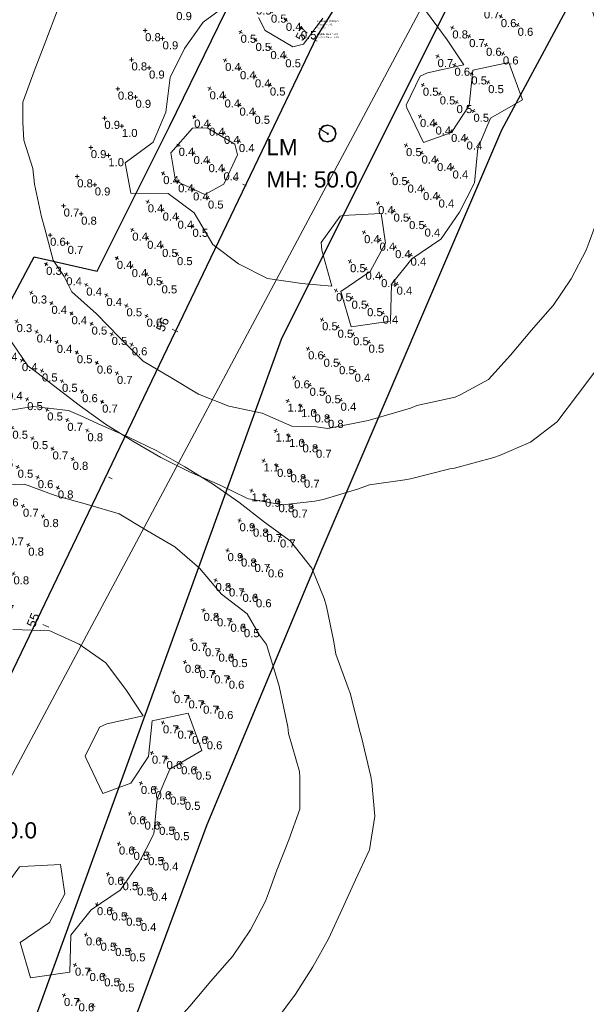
# Model space of a CAD drawing. Extents: x 11759 to 13757, y -2685 to 8839.
# Tile 10 of 55: x 12123 to 12299, y 4918 to 5223. Entities that reach past the tile are written whole.
import ezdxf

# ---------------------------------------------------------------- set-up
doc = ezdxf.new("R2010")
doc.units = 0
doc.header["$MEASUREMENT"] = 0
for name, color, linetype, lineweight in [('AGI32-115446_BK001 - Copy -- 2023-Jan-03 22h-01m-38s-DRAWING', 7, 'Continuous', 0), ('AGI32-Project_1-CALCPTS', 7, 'Continuous', 0), ('AGI32-Project_1-LUMINAIRE', 7, 'Continuous', 0), ('AGI32-Project_1-MARKPOINT', 7, 'Continuous', 0), ('AGI32-Project_1-POLE_PENDANT', 7, 'Continuous', 0), ('AGI32-Project_1-STATISTICAL_AREA', 7, 'Continuous', 0), ('AGI32-Project_1-TEMPLATE', 7, 'Continuous', 0)]:
    doc.layers.add(name, color=color, linetype=linetype, lineweight=lineweight)
doc.styles.add('AGI32-Arial', font='arial.ttf')

# ---------------------------------------------------------------- blocks, each defined once
blk = doc.blocks.new('AGI32-ID1buv4w-Project_1-STATISTICAL_AREA-SR 159 - EB')
at = {"layer": 'AGI32-Project_1-STATISTICAL_AREA', "color": 7, "linetype": 'Continuous', "lineweight": 30}
for p, q in [((102.49, 3345.02), (179.17, 3498.6)), ((217.38, 3496.77), (170.85, 3409.82)), ((170.85, 3409.82), (114.79, 3279.01)), ((-1.79, 3057.32), (102.49, 3345.02)), ((114.79, 3279.01), (79.4, 3194.3)), ((79.4, 3194.3), (-22.39, 2921.24))]:
    blk.add_line(p, q, dxfattribs=at)
blk = doc.blocks.new('AGI32-ID1buv4w-Project_1-STATISTICAL_AREA-SR 159 - WB')
at = {"layer": 'AGI32-Project_1-STATISTICAL_AREA', "color": 7, "linetype": 'Continuous', "lineweight": 30}
for p, q in [((150.72, 3499.11), (113.59, 3439.11)), ((67.74, 3411.01), (87.85, 3452.21)), ((113.59, 3439.11), (-38.7, 3121.74)), ((45.29, 3366.1), (67.74, 3411.01)), ((-22.02, 3280.84), (25.76, 3370.59)), ((25.76, 3370.59), (45.29, 3366.1))]:
    blk.add_line(p, q, dxfattribs=at)
at = {"layer": 'AGI32-Project_1-STATISTICAL_AREA', "color": 7, "linetype": 'Continuous', "lineweight": 0, "char_height": 0.5, "attachment_point": 1, "style": 'AGI32-Arial'}
for s, insert in [('Luminance (Cd/SqM)', (113.59, 3443.94)), ('Luminance (Cd/SqM)', (113.59, 3443.94)), ('Average = 0.61', (113.59, 3442.94)), ('Average = 0.61', (113.59, 3442.94)), ('Maximum = 1.9', (113.59, 3441.94)), ('Maximum = 1.9', (113.59, 3441.94)), ('Minimum = 0.3', (113.59, 3440.94)), ('Minimum = 0.3', (113.59, 3440.94)), ('Avg/Min Ratio = 2.03', (113.59, 3439.94)), ('Avg/Min Ratio = 2.03', (113.59, 3439.94)), ('Max/Min Ratio = 6.33', (113.59, 3438.94)), ('Max/Min Ratio = 6.33', (113.59, 3438.94))]:
    blk.add_mtext(s, dxfattribs=dict(at, insert=insert))
blk = doc.blocks.new('AGI32-ID1buv4w-Project_1-LUMINAIRE-LM_Symbol')
at = {"layer": 'AGI32-Project_1-LUMINAIRE', "color": 7, "linetype": 'ByBlock', "lineweight": 0}
for p, q in [((-0.78, 0.45, 0.3), (-0.9, 0, 0.3)), ((-0.78, 0.45), (-0.9, 0)), ((-0.9, 0, 0.3), (-0.78, 0.45, 0.3)), ((-0.9, 0, 0.3), (-0.78, -0.45, 0.3)), ((-0.9, 0), (-0.9, 0, 0.3)), ((-0.9, 0), (-0.78, -0.45)), ((-0.78, -0.45, 0.3), (-0.9, 0, 0.3)), ((-0.9, 0, 0.3), (-0.9, 0)), ((-0.73, 0.4), (-0.85, 0)), ((-0.85, 0), (-0.73, -0.4)), ((-0.45, 0.78, 0.3), (-0.78, 0.45, 0.3)), ((-0.45, 0.78), (-0.78, 0.45)), ((-0.78, 0.45, 0.3), (-0.45, 0.78, 0.3)), ((-0.78, 0.45), (-0.78, 0.45, 0.3)), ((-0.78, 0.45, 0.3), (-0.78, 0.45)), ((-0.4, 0.73), (-0.73, 0.4)), ((0, 0.9, 0.3), (-0.45, 0.78, 0.3)), ((0, 0.9), (-0.45, 0.78)), ((-0.45, 0.78, 0.3), (0, 0.9, 0.3)), ((-0.45, 0.78), (-0.45, 0.78, 0.3)), ((-0.45, 0.78, 0.3), (-0.45, 0.78)), ((0, 0.85), (-0.4, 0.73)), ((-0.1, 0), (0.1, 0)), ((0.45, 0.78, 0.3), (0, 0.9, 0.3)), ((0.45, 0.78), (0, 0.9)), ((0, 0.9), (0, 0.9, 0.3)), ((0, 0.9, 0.3), (0.45, 0.78, 0.3)), ((0, 0.9, 0.3), (0, 0.9)), ((0.4, 0.73), (0, 0.85)), ((0, -0.1), (0, 0.1)), ((0, 0.1), (0.1, 0)), ((0, -0.1), (0.1, 0)), ((0.73, 0.4), (0.4, 0.73)), ((0.78, 0.45, 0.3), (0.45, 0.78, 0.3)), ((0.78, 0.45), (0.45, 0.78)), ((0.45, 0.78), (0.45, 0.78, 0.3)), ((0.45, 0.78, 0.3), (0.78, 0.45, 0.3)), ((0.45, 0.78, 0.3), (0.45, 0.78)), ((0.85, 0), (0.73, 0.4)), ((0.73, -0.4), (0.85, 0)), ((0.9, 0, 0.3), (0.78, 0.45, 0.3)), ((0.9, 0), (0.78, 0.45)), ((0.78, 0.45), (0.78, 0.45, 0.3)), ((0.78, 0.45, 0.3), (0.9, 0, 0.3)), ((0.78, 0.45, 0.3), (0.78, 0.45)), ((0.78, -0.45, 0.3), (0.9, 0, 0.3)), ((0.78, -0.45), (0.9, 0)), ((0.9, 0, 0.3), (0.78, -0.45, 0.3)), ((0.9, 0, 0.3), (0.9, 0)), ((0.9, 0), (0.9, 0, 0.3)), ((-0.78, -0.45, 0.3), (-0.45, -0.78, 0.3)), ((-0.78, -0.45), (-0.78, -0.45, 0.3)), ((-0.78, -0.45), (-0.45, -0.78)), ((-0.45, -0.78, 0.3), (-0.78, -0.45, 0.3)), ((-0.78, -0.45, 0.3), (-0.78, -0.45)), ((-0.73, -0.4), (-0.4, -0.73)), ((-0.45, -0.78, 0.3), (0, -0.9, 0.3)), ((-0.45, -0.78), (-0.45, -0.78, 0.3)), ((-0.45, -0.78), (0, -0.9)), ((0, -0.9, 0.3), (-0.45, -0.78, 0.3)), ((-0.45, -0.78, 0.3), (-0.45, -0.78)), ((-0.4, -0.73), (0, -0.85)), ((0, -0.85), (0.4, -0.73)), ((0, -0.9, 0.3), (0.45, -0.78, 0.3)), ((0, -0.9), (0.45, -0.78)), ((0.45, -0.78, 0.3), (0, -0.9, 0.3)), ((0, -0.9), (0, -0.9, 0.3)), ((0, -0.9, 0.3), (0, -0.9)), ((0.4, -0.73), (0.73, -0.4)), ((0.45, -0.78, 0.3), (0.78, -0.45, 0.3)), ((0.45, -0.78), (0.78, -0.45)), ((0.78, -0.45, 0.3), (0.45, -0.78, 0.3)), ((0.45, -0.78), (0.45, -0.78, 0.3)), ((0.45, -0.78, 0.3), (0.45, -0.78)), ((0.78, -0.45), (0.78, -0.45, 0.3)), ((0.78, -0.45, 0.3), (0.78, -0.45))]:
    blk.add_line(p, q, dxfattribs=at)
blk = doc.blocks.new('AGI32-ID1buv4w-Project_1-LUMINAIRE-LM_131-1')
at = {"layer": 'AGI32-Project_1-LUMINAIRE', "color": 7, "linetype": 'ByBlock', "lineweight": 0, "xscale": 3, "yscale": 3, "zscale": 3}
blk.add_blockref('AGI32-ID1buv4w-Project_1-LUMINAIRE-LM_Symbol', (0, 0), dxfattribs=at)
blk = doc.blocks.new('AGI32-ID1buv4w-Project_1-LUMINAIRE-LM_131_Labels')
at = {"layer": 'AGI32-Project_1-LUMINAIRE', "color": 7, "linetype": 'ByBlock', "lineweight": 0, "char_height": 5, "attachment_point": 1, "style": 'AGI32-Arial'}
for s, insert in [('LM', (-16.4, -3.27, 50)), ('MH: 50.0', (-16.4, -13.27, 50))]:
    blk.add_mtext(s, dxfattribs=dict(at, insert=insert))
blk = doc.blocks.new('AGI32-ID1buv4w-Project_1-LUMINAIRE-LM_Template1')
at = {"layer": 'AGI32-Project_1-TEMPLATE', "color": 1, "linetype": 'ByBlock', "lineweight": 0}
for p, q in [((-36.02, 109.99, -50), (-30, 110.68, -50)), ((-30, 110.68, -50), (-20, 111.88, -50)), ((-20, 111.88, -50), (-10, 112.73, -50)), ((-10, 112.73, -50), (0, 112.91, -50)), ((0, 112.91, -50), (10, 112.83, -50)), ((10, 112.83, -50), (20, 112.09, -50)), ((20, 112.09, -50), (30, 110.85, -50)), ((30, 110.85, -50), (39.4, 109.99, -50)), ((-50, 104.94, -50), (-40, 109.5, -50)), ((-40, 109.5, -50), (-36.02, 109.99, -50)), ((39.4, 109.99, -50), (40, 109.93, -50)), ((40, 109.93, -50), (49.99, 106.1, -50)), ((-55.96, 99.99, -50), (-50, 104.94, -50)), ((49.99, 106.1, -50), (58.01, 99.99, -50)), ((58.01, 99.99, -50), (59.99, 98.21, -50)), ((59.99, 98.21, -50), (67.49, 89.99, -50)), ((67.49, 89.99, -50), (69.99, 87, -50)), ((69.99, 87, -50), (78.64, 79.99, -50)), ((78.64, 79.99, -50), (79.99, 78.89, -50)), ((79.99, 78.89, -50), (88.87, 69.99, -50)), ((88.87, 69.99, -50), (89.99, 68.99, -50)), ((89.99, 68.99, -50), (98.78, 59.99, -50)), ((98.78, 59.99, -50), (99.99, 58.51, -50)), ((99.99, 58.51, -50), (106.17, 49.99, -50)), ((106.17, 49.99, -50), (109.99, 40.21, -50)), ((109.99, 40.21, -50), (110.07, 40, -50)), ((110.07, 40, -50), (111.13, 30, -50)), ((111.13, 30, -50), (112.21, 20, -50)), ((112.21, 20, -50), (113.29, 10, -50)), ((113.29, 10, -50), (113.56, 0, -50)), ((113.56, 0, -50), (113.29, -10, -50)), ((113.29, -10, -50), (112.21, -20, -50)), ((112.21, -20, -50), (111.13, -30, -50)), ((111.13, -30, -50), (110.07, -40, -50)), ((109.99, -40.21, -50), (106.17, -50, -50)), ((110.07, -40, -50), (109.99, -40.21, -50)), ((106.17, -50, -50), (99.99, -58.51, -50)), ((98.78, -59.99, -50), (89.99, -68.99, -50)), ((99.99, -58.51, -50), (98.78, -59.99, -50)), ((88.87, -69.99, -50), (79.99, -78.89, -50)), ((89.99, -68.99, -50), (88.87, -69.99, -50)), ((79.99, -78.89, -50), (78.64, -79.99, -50)), ((78.64, -79.99, -50), (69.99, -87, -50)), ((69.99, -87, -50), (67.49, -89.99, -50)), ((67.49, -89.99, -50), (59.99, -98.21, -50)), ((58.01, -99.99, -50), (49.99, -106.1, -50)), ((59.99, -98.21, -50), (58.01, -99.99, -50)), ((-40, -109.5, -50), (-50, -104.94, -50)), ((49.99, -106.1, -50), (40, -109.93, -50)), ((-36.02, -109.99, -50), (-40, -109.5, -50)), ((-30, -110.68, -50), (-36.02, -109.99, -50)), ((39.4, -109.99, -50), (30, -110.85, -50)), ((40, -109.93, -50), (39.4, -109.99, -50)), ((-20, -111.88, -50), (-30, -110.68, -50)), ((-10, -112.73, -50), (-20, -111.88, -50)), ((0, -112.91, -50), (-10, -112.73, -50)), ((10, -112.83, -50), (0, -112.91, -50)), ((20, -112.09, -50), (10, -112.83, -50)), ((30, -110.85, -50), (20, -112.09, -50))]:
    blk.add_line(p, q, dxfattribs=at)
at = {"layer": 'AGI32-Project_1-TEMPLATE', "color": 5, "linetype": 'ByBlock', "lineweight": 0}
for p, q in [((-20, 87.43, -50), (-10, 89.98, -50)), ((-10, 89.98, -50), (0, 89.96, -50)), ((0, 89.96, -50), (10, 89.99, -50)), ((10, 89.99, -50), (20, 88.29, -50)), ((-30, 84.75, -50), (-20, 87.43, -50)), ((20, 88.29, -50), (30, 84.86, -50)), ((-44.52, 79.99, -50), (-40, 82.85, -50)), ((-40, 82.85, -50), (-30, 84.75, -50)), ((30, 84.86, -50), (40, 83.65, -50)), ((40, 83.65, -50), (46.61, 79.99, -50)), ((46.61, 79.99, -50), (49.99, 78.56, -50)), ((49.99, 78.56, -50), (59.42, 69.99, -50)), ((59.42, 69.99, -50), (59.99, 69.5, -50)), ((59.99, 69.5, -50), (68.77, 59.99, -50)), ((68.77, 59.99, -50), (69.99, 58.35, -50)), ((69.99, 58.35, -50), (78.97, 49.99, -50)), ((78.97, 49.99, -50), (79.99, 48.41, -50)), ((79.99, 48.41, -50), (85.03, 40, -50)), ((85.03, 40, -50), (86.99, 30, -50)), ((86.99, 30, -50), (88.58, 20, -50)), ((88.58, 20, -50), (89.99, 12.61, -50)), ((89.99, 12.61, -50), (90.52, 10, -50)), ((90.52, 10, -50), (91.07, 0, -50)), ((91.07, 0, -50), (90.52, -10, -50)), ((-86.82, -20, -50), (-88.57, -10, -50)), ((90.52, -10, -50), (89.99, -12.61, -50)), ((89.99, -12.61, -50), (88.58, -20, -50)), ((-85.15, -30, -50), (-86.82, -20, -50)), ((88.58, -20, -50), (86.99, -30, -50)), ((-83.19, -40, -50), (-85.15, -30, -50)), ((86.99, -30, -50), (85.03, -40, -50)), ((-79.99, -45.51, -50), (-83.19, -40, -50)), ((85.03, -40, -50), (79.99, -48.41, -50)), ((-76.9, -50, -50), (-79.99, -45.51, -50)), ((79.99, -48.41, -50), (78.97, -50, -50)), ((-69.99, -56.1, -50), (-76.9, -50, -50)), ((78.97, -50, -50), (69.99, -58.35, -50)), ((-67.06, -59.99, -50), (-69.99, -56.1, -50)), ((-59.99, -67.64, -50), (-67.06, -59.99, -50)), ((68.77, -59.99, -50), (59.99, -69.5, -50)), ((69.99, -58.35, -50), (68.77, -59.99, -50)), ((-57.49, -69.99, -50), (-59.99, -67.64, -50)), ((-50, -77.33, -50), (-57.49, -69.99, -50)), ((59.42, -69.99, -50), (49.99, -78.56, -50)), ((59.99, -69.5, -50), (59.42, -69.99, -50)), ((-44.52, -79.99, -50), (-50, -77.33, -50)), ((49.99, -78.56, -50), (46.61, -79.99, -50)), ((-40, -82.85, -50), (-44.52, -79.99, -50)), ((46.61, -79.99, -50), (40, -83.65, -50)), ((-30, -84.75, -50), (-40, -82.85, -50)), ((-20, -87.43, -50), (-30, -84.75, -50)), ((30, -84.86, -50), (20, -88.29, -50)), ((40, -83.65, -50), (30, -84.86, -50)), ((-10, -89.98, -50), (-20, -87.43, -50)), ((20, -88.29, -50), (10, -89.99, -50)), ((0, -89.96, -50), (-10, -89.98, -50)), ((10, -89.99, -50), (0, -89.96, -50))]:
    blk.add_line(p, q, dxfattribs=at)
at = {"layer": 'AGI32-Project_1-TEMPLATE', "color": 3, "linetype": 'ByBlock', "lineweight": 0}
for p, q in [((-20, 42.3, -50), (-10, 47.77, -50)), ((-10, 47.77, -50), (0, 48.88, -50)), ((0, 48.88, -50), (10, 48.16, -50)), ((10, 48.16, -50), (20, 44.03, -50)), ((31.6, 40, -50), (40, 47.79, -50)), ((40, 47.79, -50), (49.57, 40, -50)), ((20, 44.03, -50), (28.43, 40, -50)), ((28.43, 40, -50), (20, 32.04, -50)), ((36.32, 30, -50), (31.6, 40, -50)), ((49.57, 40, -50), (43.99, 30, -50)), ((20, 32.04, -50), (18.63, 30, -50)), ((-17.63, 20, -50), (-16.6, 30, -50)), ((18.63, 30, -50), (19.43, 20, -50)), ((35.83, 20, -50), (36.32, 30, -50)), ((43.99, 30, -50), (45.35, 20, -50)), ((-47.85, 10, -50), (-43.55, 20, -50)), ((-33.8, 20, -50), (-30, 17.54, -50)), ((-20, 17.59, -50), (-17.63, 20, -50)), ((19.43, 20, -50), (20, 19.48, -50)), ((20, 19.48, -50), (30, 12.84, -50)), ((30, 12.84, -50), (35.83, 20, -50)), ((45.35, 20, -50), (49.99, 10.16, -50)), ((-30, 17.54, -50), (-20, 17.59, -50)), ((-48.64, 0, -50), (-47.85, 10, -50)), ((49.99, 10.16, -50), (50.05, 10, -50)), ((50.05, 10, -50), (50.72, 0, -50)), ((-47.85, -10, -50), (-48.64, 0, -50)), ((50.72, 0, -50), (50.05, -10, -50)), ((-43.55, -20, -50), (-47.85, -10, -50)), ((49.99, -10.16, -50), (45.35, -20, -50)), ((50.05, -10, -50), (49.99, -10.16, -50)), ((30, -12.84, -50), (20, -19.48, -50)), ((35.83, -20, -50), (30, -12.84, -50)), ((-30, -17.54, -50), (-33.8, -20, -50)), ((-20, -17.59, -50), (-30, -17.54, -50)), ((-17.63, -20, -50), (-20, -17.59, -50)), ((-42.07, -30, -50), (-43.55, -20, -50)), ((-33.8, -20, -50), (-35.74, -30, -50)), ((-16.6, -30, -50), (-17.63, -20, -50)), ((19.43, -20, -50), (18.63, -30, -50)), ((20, -19.48, -50), (19.43, -20, -50)), ((36.32, -30, -50), (35.83, -20, -50)), ((45.35, -20, -50), (43.99, -30, -50)), ((-46.32, -40, -50), (-42.07, -30, -50)), ((-35.74, -30, -50), (-30, -36.78, -50)), ((-20, -35.69, -50), (-16.6, -30, -50)), ((18.63, -30, -50), (20, -32.04, -50)), ((31.6, -40, -50), (36.32, -30, -50)), ((43.99, -30, -50), (49.57, -40, -50)), ((20, -32.04, -50), (28.43, -40, -50)), ((-30, -36.78, -50), (-20, -35.69, -50)), ((-40, -47.15, -50), (-46.32, -40, -50)), ((-30, -41.31, -50), (-40, -47.15, -50)), ((-20, -42.3, -50), (-30, -41.31, -50)), ((-10, -47.77, -50), (-20, -42.3, -50)), ((28.43, -40, -50), (20, -44.03, -50)), ((40, -47.79, -50), (31.6, -40, -50)), ((49.57, -40, -50), (40, -47.79, -50)), ((20, -44.03, -50), (10, -48.16, -50)), ((0, -48.88, -50), (-10, -47.77, -50)), ((10, -48.16, -50), (0, -48.88, -50))]:
    blk.add_line(p, q, dxfattribs=at)
blk = doc.blocks.new('AGI32-ID1buv4w-Project_1-LUMINAIRE-LM_131')
at = {"layer": 'AGI32-Project_1-POLE_PENDANT', "color": 7, "linetype": 'ByBlock', "lineweight": 0}
for q in [(3, 0), (0, 0, -50)]:
    blk.add_line((0, 0), q, dxfattribs=at)
at = {"layer": 'AGI32-Project_1-LUMINAIRE', "color": 7, "linetype": 'ByBlock', "lineweight": 0, "rotation": 30.79570649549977}
blk.add_blockref('AGI32-ID1buv4w-Project_1-LUMINAIRE-LM_131_Labels', (0, 0, -50), dxfattribs=at)
at = {"layer": 'AGI32-Project_1-LUMINAIRE', "color": 7, "linetype": 'ByBlock', "lineweight": 0}
blk.add_blockref('AGI32-ID1buv4w-Project_1-LUMINAIRE-LM_131-1', (3, 0), dxfattribs=at)
at = {"layer": 'AGI32-Project_1-TEMPLATE', "color": 7, "linetype": 'ByBlock', "lineweight": 0}
blk.add_blockref('AGI32-ID1buv4w-Project_1-LUMINAIRE-LM_Template1', (0, 0), dxfattribs=at)
blk = doc.blocks.new('AGI32-ID1buv4w-Project_1-LUMINAIRE-LM_141_Labels')
at = {"layer": 'AGI32-Project_1-LUMINAIRE', "color": 7, "linetype": 'ByBlock', "lineweight": 0, "char_height": 5, "attachment_point": 1, "style": 'AGI32-Arial'}
for s, insert in [('LM', (-16.4, -3.27, 50)), ('MH: 50.0', (-16.4, -13.27, 50))]:
    blk.add_mtext(s, dxfattribs=dict(at, insert=insert))
blk = doc.blocks.new('AGI32-ID1buv4w-Project_1-LUMINAIRE-LM_141')
at = {"layer": 'AGI32-Project_1-LUMINAIRE', "color": 7, "linetype": 'ByBlock', "lineweight": 0, "rotation": 30.79570649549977}
blk.add_blockref('AGI32-ID1buv4w-Project_1-LUMINAIRE-LM_141_Labels', (0, 0, -50), dxfattribs=at)
at = {"layer": 'AGI32-Project_1-TEMPLATE', "color": 7, "linetype": 'ByBlock', "lineweight": 0}
blk.add_blockref('AGI32-ID1buv4w-Project_1-LUMINAIRE-LM_Template1', (0, 0), dxfattribs=at)
blk = doc.blocks.new('AGI32-ID1buv4w-MARKPOINT')
at = {"layer": 'AGI32-Project_1-MARKPOINT', "color": 0, "linetype": 'Continuous', "lineweight": 0}
for p, q in [((-0.125, 0), (0.125, 0)), ((0, -0.125), (0, 0.125))]:
    blk.add_line(p, q, dxfattribs=at)
blk = doc.blocks.new('AGI32-ID1buv4w-Project_1-CALCPTS-US 159 EB - STA 49+00 TO STA 55+00_Luminance')
at = {"layer": 'AGI32-Project_1-MARKPOINT', "color": 154, "linetype": 'Continuous', "lineweight": 0, "xscale": 5, "yscale": 5, "zscale": 5, "rotation": 70.05905843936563}
for p in [(72.56, 3244.79), (77.09, 3243.14), (81.62, 3241.49), (86.16, 3239.85), (69.14, 3235.39), (73.68, 3233.74), (78.21, 3232.09), (82.75, 3230.45), (65.73, 3225.99), (70.27, 3224.34), (74.8, 3222.7), (79.34, 3221.05), (62.32, 3216.58), (66.86, 3214.94), (71.39, 3213.29), (75.93, 3211.65), (58.91, 3207.18), (63.45, 3205.54), (67.98, 3203.89), (72.52, 3202.25), (55.5, 3197.78), (60.04, 3196.14), (64.57, 3194.49), (69.11, 3192.85), (52.09, 3188.38), (56.63, 3186.74), (61.16, 3185.09), (65.69, 3183.45), (48.68, 3178.98), (53.22, 3177.34), (57.75, 3175.69), (62.28, 3174.05), (45.27, 3169.58), (49.8, 3167.94), (54.34, 3166.29), (58.87, 3164.65), (41.86, 3160.18), (46.4, 3158.54), (50.93, 3156.89), (55.46, 3155.25), (38.45, 3150.78), (42.98, 3149.14), (47.52, 3147.49), (52.05, 3145.85), (35.04, 3141.38), (39.57, 3139.74), (44.11, 3138.09)]:
    blk.add_blockref('AGI32-ID1buv4w-MARKPOINT', p, dxfattribs=at)
at = {"layer": 'AGI32-Project_1-CALCPTS', "color": 154, "linetype": 'Continuous', "lineweight": 0, "char_height": 2.5, "attachment_point": 1, "style": 'AGI32-Arial'}
for s, insert in [('0.8', (72.56, 3243.95)), ('0.7', (77.09, 3242.31)), ('0.7', (81.62, 3240.66)), ('0.6', (86.16, 3239.02)), ('0.7', (69.14, 3234.55)), ('0.7', (73.68, 3232.91)), ('0.7', (78.21, 3231.26)), ('0.6', (82.75, 3229.62)), ('0.7', (65.73, 3225.15)), ('0.7', (70.27, 3223.51)), ('0.6', (74.8, 3221.86)), ('0.6', (79.34, 3220.22)), ('0.7', (62.32, 3215.75)), ('0.6', (66.86, 3214.11)), ('0.6', (71.39, 3212.46)), ('0.5', (75.93, 3210.82)), ('0.6', (58.91, 3206.35)), ('0.6', (63.45, 3204.71)), ('0.5', (67.98, 3203.06)), ('0.5', (72.52, 3201.42)), ('0.6', (55.5, 3196.95)), ('0.6', (60.04, 3195.3)), ('0.5', (64.57, 3193.66)), ('0.5', (69.11, 3192.01)), ('0.6', (52.09, 3187.55)), ('0.5', (56.63, 3185.9)), ('0.5', (61.16, 3184.26)), ('0.4', (65.69, 3182.61)), ('0.6', (48.68, 3178.15)), ('0.5', (53.22, 3176.5)), ('0.5', (57.75, 3174.86)), ('0.4', (62.28, 3173.21)), ('0.6', (45.27, 3168.75)), ('0.5', (49.8, 3167.1)), ('0.5', (54.34, 3165.46)), ('0.4', (58.87, 3163.81)), ('0.6', (41.86, 3159.35)), ('0.5', (46.4, 3157.7)), ('0.5', (50.93, 3156.06)), ('0.5', (55.46, 3154.41)), ('0.7', (38.45, 3149.95)), ('0.6', (42.98, 3148.3)), ('0.5', (47.52, 3146.66)), ('0.5', (52.05, 3145.01)), ('0.7', (35.04, 3140.55)), ('0.6', (39.57, 3138.9))]:
    blk.add_mtext(s, dxfattribs=dict(at, insert=insert))
blk = doc.blocks.new('AGI32-ID1buv4w-Project_1-CALCPTS-US 159 EB - STA 55+00 TO STA 56+00_Luminance')
at = {"layer": 'AGI32-Project_1-MARKPOINT', "color": 154, "linetype": 'Continuous', "lineweight": 0, "xscale": 5, "yscale": 5, "zscale": 5, "rotation": 68.12106085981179}
for p in [(104.43, 3325.84), (108.61, 3324.16), (112.79, 3322.48), (116.97, 3320.8), (100.7, 3316.56), (104.88, 3314.88), (109.06, 3313.2), (113.24, 3311.52), (96.98, 3307.28), (101.16, 3305.6), (105.34, 3303.92), (109.52, 3302.24), (93.25, 3298), (97.43, 3296.32), (101.61, 3294.64), (105.79, 3292.96), (89.52, 3288.72), (93.7, 3287.04), (97.88, 3285.36), (102.06, 3283.68), (85.8, 3279.44), (89.98, 3277.76), (94.16, 3276.08), (98.34, 3274.4), (82.07, 3270.16), (86.25, 3268.48), (90.43, 3266.8), (94.61, 3265.12), (78.34, 3260.88), (82.52, 3259.2), (86.7, 3257.52), (90.88, 3255.84), (74.62, 3251.6), (78.8, 3249.92), (82.98, 3248.24), (87.16, 3246.56)]:
    blk.add_blockref('AGI32-ID1buv4w-MARKPOINT', p, dxfattribs=at)
at = {"layer": 'AGI32-Project_1-CALCPTS', "color": 154, "linetype": 'Continuous', "lineweight": 0, "char_height": 2.5, "attachment_point": 1, "style": 'AGI32-Arial'}
for s, insert in [('1.1', (104.43, 3325)), ('1.0', (108.61, 3323.33)), ('0.8', (112.79, 3321.65)), ('0.8', (116.97, 3319.97)), ('1.1', (100.7, 3315.73)), ('1.0', (104.88, 3314.05)), ('0.8', (109.06, 3312.37)), ('0.7', (113.24, 3310.69)), ('1.1', (96.98, 3306.45)), ('0.9', (101.16, 3304.77)), ('0.8', (105.34, 3303.09)), ('0.7', (109.52, 3301.41)), ('1.1', (93.25, 3297.17)), ('0.9', (97.43, 3295.49)), ('0.8', (101.61, 3293.81)), ('0.7', (105.79, 3292.13)), ('0.9', (89.52, 3287.89)), ('0.8', (93.7, 3286.21)), ('0.7', (97.88, 3284.53)), ('0.7', (102.06, 3282.85)), ('0.9', (85.8, 3278.61)), ('0.8', (89.98, 3276.93)), ('0.7', (94.16, 3275.25)), ('0.6', (98.34, 3273.57)), ('0.8', (82.07, 3269.33)), ('0.7', (86.25, 3267.65)), ('0.6', (90.43, 3265.97)), ('0.6', (94.61, 3264.29)), ('0.8', (78.34, 3260.05)), ('0.7', (82.52, 3258.37)), ('0.6', (86.7, 3256.69)), ('0.5', (90.88, 3255.01)), ('0.7', (74.62, 3250.77)), ('0.7', (78.8, 3249.09)), ('0.6', (82.98, 3247.41)), ('0.5', (87.16, 3245.73))]:
    blk.add_mtext(s, dxfattribs=dict(at, insert=insert))
blk = doc.blocks.new('AGI32-ID1buv4w-Project_1-CALCPTS-US 159 EB - STA 57+00 TO STA 56+00_Luminance')
at = {"layer": 'AGI32-Project_1-MARKPOINT', "color": 154, "linetype": 'Continuous', "lineweight": 0, "xscale": 5, "yscale": 5, "zscale": 5, "rotation": 244.268215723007}
for p in [(145.52, 3414.15), (150.33, 3411.83), (155.15, 3409.51), (159.96, 3407.2), (141.18, 3405.14), (145.99, 3402.83), (150.8, 3400.51), (155.62, 3398.19), (136.84, 3396.14), (141.65, 3393.82), (146.46, 3391.5), (151.27, 3389.18), (132.5, 3387.13), (137.31, 3384.81), (142.12, 3382.49), (146.93, 3380.17), (128.16, 3378.12), (132.97, 3375.8), (137.78, 3373.48), (142.59, 3371.16), (123.81, 3369.11), (128.63, 3366.79), (133.44, 3364.47), (138.25, 3362.16), (119.47, 3360.1), (124.28, 3357.78), (129.1, 3355.47), (133.91, 3353.15), (115.13, 3351.09), (119.94, 3348.78), (124.75, 3346.46), (110.79, 3342.09), (129.56, 3344.14), (115.6, 3339.77), (120.41, 3337.45), (106.45, 3333.08), (125.22, 3335.13), (111.26, 3330.76), (116.07, 3328.44), (120.88, 3326.12)]:
    blk.add_blockref('AGI32-ID1buv4w-MARKPOINT', p, dxfattribs=at)
at = {"layer": 'AGI32-Project_1-CALCPTS', "color": 154, "linetype": 'Continuous', "lineweight": 0, "char_height": 2.5, "attachment_point": 1, "style": 'AGI32-Arial'}
for s, insert in [('0.4', (145.52, 3413.32)), ('0.4', (150.33, 3411)), ('0.4', (155.15, 3408.68)), ('0.5', (141.18, 3404.31)), ('0.4', (159.96, 3406.36)), ('0.4', (145.99, 3401.99)), ('0.4', (150.8, 3399.67)), ('0.5', (136.84, 3395.3)), ('0.4', (155.62, 3397.35)), ('0.4', (141.65, 3392.98)), ('0.4', (146.46, 3390.67)), ('0.4', (132.5, 3386.29)), ('0.4', (151.27, 3388.35)), ('0.5', (137.31, 3383.98)), ('0.5', (142.12, 3381.66)), ('0.4', (128.16, 3377.29)), ('0.4', (146.93, 3379.34)), ('0.4', (132.97, 3374.97)), ('0.4', (137.78, 3372.65)), ('0.5', (123.81, 3368.28)), ('0.4', (142.59, 3370.33)), ('0.4', (128.63, 3365.96)), ('0.4', (133.44, 3363.64)), ('0.4', (138.25, 3361.32)), ('0.5', (119.47, 3359.27)), ('0.5', (124.28, 3356.95)), ('0.5', (129.1, 3354.63)), ('0.4', (133.91, 3352.31)), ('0.5', (115.13, 3350.26)), ('0.5', (119.94, 3347.94)), ('0.5', (124.75, 3345.62)), ('0.5', (129.56, 3343.3)), ('0.6', (110.79, 3341.25)), ('0.5', (115.6, 3338.93)), ('0.5', (120.41, 3336.62)), ('0.4', (125.22, 3334.3)), ('0.6', (106.45, 3332.24)), ('0.5', (111.26, 3329.93)), ('0.5', (116.07, 3327.61)), ('0.4', (120.88, 3325.29))]:
    blk.add_mtext(s, dxfattribs=dict(at, insert=insert))
blk = doc.blocks.new('AGI32-ID1buv4w-Project_1-CALCPTS-US 159 EB - STA 58+00 TO STA 57+00_Luminance')
at = {"layer": 'AGI32-Project_1-MARKPOINT', "color": 154, "linetype": 'Continuous', "lineweight": 0, "xscale": 4.999999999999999, "yscale": 4.999999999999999, "zscale": 4.999999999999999, "rotation": 242.7702133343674}
for p in [(187.58, 3503.9), (192.81, 3501.2), (198.04, 3498.51), (183, 3495.01), (203.27, 3495.82), (188.23, 3492.31), (193.47, 3489.62), (178.43, 3486.11), (198.7, 3486.93), (183.66, 3483.42), (188.89, 3480.73), (173.85, 3477.22), (194.12, 3478.04), (179.08, 3474.53), (184.31, 3471.84), (169.28, 3468.33), (189.54, 3469.15), (174.51, 3465.64), (179.74, 3462.95), (164.7, 3459.44), (184.97, 3460.25), (169.93, 3456.75), (175.16, 3454.05), (160.12, 3450.55), (180.39, 3451.36), (165.35, 3447.85), (170.59, 3445.16), (155.55, 3441.66), (175.82, 3442.47), (160.78, 3438.96), (166.01, 3436.27), (150.97, 3432.76), (171.24, 3433.58), (156.2, 3430.07), (161.44, 3427.38), (166.67, 3424.69), (146.4, 3423.87), (151.63, 3421.18), (156.86, 3418.49), (162.09, 3415.8)]:
    blk.add_blockref('AGI32-ID1buv4w-MARKPOINT', p, dxfattribs=at)
at = {"layer": 'AGI32-Project_1-CALCPTS', "color": 154, "linetype": 'Continuous', "lineweight": 0, "char_height": 2.5, "attachment_point": 1, "style": 'AGI32-Arial'}
for s, insert in [('0.8', (187.58, 3503.06)), ('0.6', (192.81, 3500.37)), ('0.5', (198.04, 3497.68)), ('0.9', (183, 3494.17)), ('0.5', (203.27, 3494.99)), ('0.7', (188.23, 3491.48)), ('0.6', (193.47, 3488.79)), ('0.9', (178.43, 3485.28)), ('0.5', (198.7, 3486.1)), ('0.7', (183.66, 3482.59)), ('0.6', (188.89, 3479.9)), ('0.9', (173.85, 3476.39)), ('0.5', (194.12, 3477.2)), ('0.7', (179.08, 3473.7)), ('0.6', (184.31, 3471)), ('0.5', (189.54, 3468.31)), ('0.9', (169.28, 3467.5)), ('0.7', (174.51, 3464.8)), ('0.6', (179.74, 3462.11)), ('0.5', (184.97, 3459.42)), ('0.9', (164.7, 3458.6)), ('0.8', (169.93, 3455.91)), ('0.7', (175.16, 3453.22)), ('0.6', (180.39, 3450.53)), ('0.8', (160.12, 3449.71)), ('0.7', (165.35, 3447.02)), ('0.6', (170.59, 3444.33)), ('0.8', (155.55, 3440.82)), ('0.6', (175.82, 3441.64)), ('0.7', (160.78, 3438.13)), ('0.6', (166.01, 3435.44)), ('0.7', (150.97, 3431.93)), ('0.6', (171.24, 3432.75)), ('0.6', (156.2, 3429.24)), ('0.5', (161.44, 3426.55)), ('0.5', (146.4, 3423.04)), ('0.5', (166.67, 3423.85)), ('0.5', (151.63, 3420.35)), ('0.5', (156.86, 3417.65)), ('0.5', (162.09, 3414.96))]:
    blk.add_mtext(s, dxfattribs=dict(at, insert=insert))
blk = doc.blocks.new('AGI32-ID1buv4w-Project_1-CALCPTS-US 159 WB - STA 56+00 TO STA 55+00_Luminance')
at = {"layer": 'AGI32-Project_1-MARKPOINT', "color": 154, "linetype": 'Continuous', "lineweight": 0, "xscale": 5.000000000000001, "yscale": 5.000000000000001, "zscale": 5.000000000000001, "rotation": 242.6942092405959}
for p in [(29.5, 3368.28), (35.73, 3365.07), (41.96, 3361.85), (24.92, 3359.4), (48.19, 3358.64), (31.14, 3356.18), (54.42, 3355.42), (37.37, 3352.97), (60.65, 3352.2), (20.33, 3350.51), (43.6, 3349.75), (26.56, 3347.3), (49.83, 3346.53), (32.79, 3344.08), (56.06, 3343.32), (15.74, 3341.63), (39.02, 3340.86), (21.97, 3338.41), (45.24, 3337.65), (28.2, 3335.2), (51.47, 3334.43), (11.15, 3332.74), (34.43, 3331.98), (17.38, 3329.53), (40.66, 3328.76), (6.57, 3323.86), (23.61, 3326.31), (46.88, 3325.55), (29.84, 3323.09), (12.79, 3320.64), (36.07, 3319.88), (1.98, 3314.97), (19.02, 3317.42), (42.3, 3316.66), (8.21, 3311.75), (25.25, 3314.21), (14.44, 3308.54), (31.48, 3310.99), (-2.61, 3306.08), (37.71, 3307.78), (3.62, 3302.87), (20.66, 3305.32), (9.85, 3299.65), (26.89, 3302.11), (-7.2, 3297.2), (16.08, 3296.44), (33.12, 3298.89), (-0.97, 3293.98), (22.31, 3293.22), (5.26, 3290.77), (-11.78, 3288.31), (11.49, 3287.55), (28.54, 3290.01), (-5.55, 3285.1), (17.72, 3284.34), (0.67, 3281.88), (23.95, 3281.12), (-16.37, 3279.43), (6.9, 3278.66), (-10.14, 3276.21), (13.13, 3275.45), (-3.91, 3272.99), (19.36, 3272.23), (-20.96, 3270.54), (2.31, 3269.78), (-14.73, 3267.32), (8.54, 3266.56), (-8.5, 3264.11), (14.77, 3263.35), (-2.27, 3260.89), (3.96, 3257.68), (10.19, 3254.46)]:
    blk.add_blockref('AGI32-ID1buv4w-MARKPOINT', p, dxfattribs=at)
at = {"layer": 'AGI32-Project_1-CALCPTS', "color": 154, "linetype": 'Continuous', "lineweight": 0, "char_height": 2.5, "attachment_point": 1, "style": 'AGI32-Arial'}
for s, insert in [('0.3', (29.5, 3367.45)), ('0.4', (35.73, 3364.23)), ('0.3', (24.92, 3358.56)), ('0.4', (41.96, 3361.02)), ('0.4', (31.14, 3355.35)), ('0.4', (48.19, 3357.8)), ('0.4', (37.37, 3352.13)), ('0.5', (54.42, 3354.59)), ('0.3', (20.33, 3349.68)), ('0.6', (60.65, 3351.37)), ('0.4', (26.56, 3346.46)), ('0.5', (43.6, 3348.92)), ('0.4', (32.79, 3343.25)), ('0.5', (49.83, 3345.7)), ('0.4', (15.74, 3340.79)), ('0.5', (39.02, 3340.03)), ('0.6', (56.06, 3342.49)), ('0.4', (21.97, 3337.58)), ('0.6', (45.24, 3336.82)), ('0.5', (28.2, 3334.36)), ('0.3', (11.15, 3331.91)), ('0.5', (34.43, 3331.15)), ('0.7', (51.47, 3333.6)), ('0.4', (17.38, 3328.69)), ('0.6', (40.66, 3327.93)), ('0.5', (23.61, 3325.48)), ('0.7', (46.88, 3324.71)), ('0.3', (6.57, 3323.02)), ('0.5', (29.84, 3322.26)), ('0.4', (12.79, 3319.81)), ('0.7', (36.07, 3319.04)), ('0.5', (19.02, 3316.59)), ('0.8', (42.3, 3315.83)), ('0.3', (1.98, 3314.14)), ('0.5', (25.25, 3313.37)), ('0.4', (8.21, 3310.92)), ('0.7', (31.48, 3310.16)), ('0.5', (14.44, 3307.7)), ('0.8', (37.71, 3306.94)), ('0.3', (-2.61, 3305.25)), ('0.5', (20.66, 3304.49)), ('0.4', (3.62, 3302.03)), ('0.6', (26.89, 3301.27)), ('0.5', (9.85, 3298.82)), ('0.8', (33.12, 3298.06)), ('0.4', (-7.2, 3296.36)), ('0.6', (16.08, 3295.6)), ('0.4', (-0.97, 3293.15)), ('0.7', (22.31, 3292.39)), ('0.5', (5.26, 3289.93)), ('0.8', (28.54, 3289.17)), ('0.4', (-11.78, 3287.48)), ('0.6', (11.49, 3286.72)), ('0.4', (-5.55, 3284.26)), ('0.7', (17.72, 3283.5)), ('0.5', (0.67, 3281.05)), ('0.8', (23.95, 3280.29)), ('0.4', (-16.37, 3278.59)), ('0.6', (6.9, 3277.83)), ('0.5', (-10.14, 3275.38)), ('0.7', (13.13, 3274.62)), ('0.4', (-20.96, 3269.71)), ('0.5', (-3.91, 3272.16)), ('0.8', (19.36, 3271.4)), ('0.4', (-14.73, 3266.49)), ('0.6', (2.31, 3268.95)), ('0.7', (8.54, 3265.73)), ('0.5', (-8.5, 3263.28)), ('0.7', (14.77, 3262.51)), ('0.5', (-2.27, 3260.06)), ('0.6', (3.96, 3256.84)), ('0.6', (10.19, 3253.63))]:
    blk.add_mtext(s, dxfattribs=dict(at, insert=insert))
blk = doc.blocks.new('AGI32-ID1buv4w-Project_1-CALCPTS-US 159 WB - STA 57+00 TO STA 56+00_Luminance')
at = {"layer": 'AGI32-Project_1-MARKPOINT', "color": 154, "linetype": 'Continuous', "lineweight": 0, "xscale": 4.999999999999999, "yscale": 4.999999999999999, "zscale": 4.999999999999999, "rotation": 241.3052004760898}
for p in [(94.64, 3449.08), (99.27, 3446.55), (103.89, 3444.02), (89.84, 3440.31), (108.52, 3441.48), (94.47, 3437.78), (99.09, 3435.24), (85.03, 3431.54), (103.72, 3432.71), (89.66, 3429.01), (94.29, 3426.47), (80.23, 3422.77), (98.92, 3423.94), (84.86, 3420.24), (89.49, 3417.7), (75.43, 3414), (94.12, 3415.17), (80.06, 3411.46), (84.69, 3408.93), (89.32, 3406.39), (70.63, 3405.22), (75.26, 3402.69), (79.89, 3400.16), (84.52, 3397.62), (65.83, 3396.45), (70.46, 3393.92), (75.09, 3391.39), (79.72, 3388.85), (61.03, 3387.68), (65.66, 3385.15), (70.28, 3382.61), (56.23, 3378.91), (74.91, 3380.08), (60.85, 3376.38), (65.48, 3373.84), (51.42, 3370.14), (70.11, 3371.31), (56.05, 3367.6), (60.68, 3365.07), (65.31, 3362.54)]:
    blk.add_blockref('AGI32-ID1buv4w-MARKPOINT', p, dxfattribs=at)
at = {"layer": 'AGI32-Project_1-CALCPTS', "color": 154, "linetype": 'Continuous', "lineweight": 0, "char_height": 2.5, "attachment_point": 1, "style": 'AGI32-Arial'}
for s, insert in [('0.5', (94.64, 3448.25)), ('0.5', (99.27, 3445.72)), ('0.4', (103.89, 3443.18)), ('0.5', (108.52, 3440.65)), ('0.5', (89.84, 3439.48)), ('0.5', (94.47, 3436.95)), ('0.4', (99.09, 3434.41)), ('0.5', (103.72, 3431.88)), ('0.4', (85.03, 3430.71)), ('0.4', (89.66, 3428.17)), ('0.4', (94.29, 3425.64)), ('0.5', (98.92, 3423.11)), ('0.4', (80.23, 3421.93)), ('0.4', (84.86, 3419.4)), ('0.4', (89.49, 3416.87)), ('0.4', (75.43, 3413.16)), ('0.5', (94.12, 3414.33)), ('0.4', (80.06, 3410.63)), ('0.4', (84.69, 3408.1)), ('0.4', (70.63, 3404.39)), ('0.4', (89.32, 3405.56)), ('0.4', (75.26, 3401.86)), ('0.4', (79.89, 3399.32)), ('0.4', (65.83, 3395.62)), ('0.4', (84.52, 3396.79)), ('0.4', (70.46, 3393.09)), ('0.4', (75.09, 3390.55)), ('0.4', (61.03, 3386.85)), ('0.5', (79.72, 3388.02)), ('0.4', (65.66, 3384.31)), ('0.4', (70.28, 3381.78)), ('0.4', (56.23, 3378.08)), ('0.5', (74.91, 3379.25)), ('0.4', (60.85, 3375.54)), ('0.5', (65.48, 3373.01)), ('0.5', (70.11, 3370.47)), ('0.4', (51.42, 3369.3)), ('0.4', (56.05, 3366.77)), ('0.5', (60.68, 3364.24)), ('0.5', (65.31, 3361.7))]:
    blk.add_mtext(s, dxfattribs=dict(at, insert=insert))
blk = doc.blocks.new('AGI32-ID1buv4w-Project_1-CALCPTS-US 23 SB - Ramp D')
at = {"layer": 'AGI32-Project_1-MARKPOINT', "color": 6, "linetype": 'Continuous', "lineweight": 0, "xscale": 5, "yscale": 5, "zscale": 5}
for p in [(60.2, 3440.8), (65.64, 3438.28), (55.99, 3431.74), (61.43, 3429.21), (51.78, 3422.66), (57.22, 3420.14), (47.57, 3413.6), (53.01, 3411.07), (43.35, 3404.53), (48.8, 3402), (39.14, 3395.46), (44.58, 3392.93), (34.93, 3386.39), (40.37, 3383.86), (30.72, 3377.32), (36.16, 3374.79)]:
    blk.add_blockref('AGI32-ID1buv4w-MARKPOINT', p, dxfattribs=at)
at = {"layer": 'AGI32-Project_1-CALCPTS', "color": 6, "linetype": 'Continuous', "lineweight": 0, "char_height": 2.5, "attachment_point": 1, "style": 'AGI32-Arial'}
for s, insert in [('0.9', (69.86, 3446.51)), ('0.8', (60.2, 3439.97)), ('0.9', (65.64, 3437.44)), ('0.8', (55.99, 3430.9)), ('0.9', (61.43, 3428.37)), ('0.8', (51.78, 3421.83)), ('0.9', (57.22, 3419.3)), ('0.9', (47.57, 3412.76)), ('1.0', (53.01, 3410.24)), ('0.9', (43.35, 3403.69)), ('1.0', (48.8, 3401.17)), ('0.8', (39.14, 3394.62)), ('0.9', (44.58, 3392.1)), ('0.7', (34.93, 3385.55)), ('0.8', (40.37, 3383.03)), ('0.6', (30.72, 3376.48)), ('0.7', (36.16, 3373.96))]:
    blk.add_mtext(s, dxfattribs=dict(at, insert=insert))

msp = doc.modelspace()

# ---------------------------------------------------------------- linework, layer by layer
at = {"layer": 'AGI32-115446_BK001 - Copy -- 2023-Jan-03 22h-01m-38s-DRAWING', "color": 7, "linetype": 'Continuous', "lineweight": 0}
for p, q in [((12215.05, 5216.58), (12213.26, 5217.48)), ((12189.96, 5173.34), (12188.91, 5173.93)), ((12193.03, 5171.69), (12191.95, 5172.21)), ((12171.8, 5126.42), (12169.98, 5127.26)), ((12151.36, 5080.79), (12150.26, 5081.27)), ((12131.72, 5034.81), (12129.88, 5035.58))]:
    msp.add_line(p, q, dxfattribs=at)
for points in [[(12080.6, 4903.12, 0), (12094.19, 4940.06, 0), (12446.33, 5599.83, 0), (12469.45, 5631.68, 0), (13068.89, 6445.41, 0), (13113.49, 6509.54, 0), (13275.96, 6846.33, 0), (13345.72, 7213.7, 0), (13348.02, 7291.77, 0)], [(12080.6, 4903.12, 0), (12094.19, 4940.06, 0), (12446.33, 5599.83, 0), (12469.45, 5631.68, 0)], [(12215.05, 5216.58, 0), (12215.05, 5216.58, 0), (12215.05, 5216.58, 0), (12215.05, 5216.58, 0), (12215.05, 5216.58, 0), (12215.05, 5216.58, 0), (12215.05, 5216.58, 0), (12215.05, 5216.58, 0), (12215.05, 5216.58, 0), (12215.05, 5216.58, 0), (12215.05, 5216.58, 0), (12215.05, 5216.58, 0), (12215.05, 5216.58, 0), (12215.05, 5216.58, 0), (12215.05, 5216.58, 0), (12215.05, 5216.58, 0), (12215.05, 5216.58, 0), (12215.05, 5216.58, 0), (12215.05, 5216.58, 0), (12215.05, 5216.58, 0), (12215.05, 5216.58, 0), (12215.05, 5216.58, 0), (12215.05, 5216.58, 0), (12215.05, 5216.58, 0), (12215.05, 5216.58, 0), (12215.05, 5216.58, 0)], [(12171.8, 5126.42, 0), (12171.8, 5126.42, 0), (12171.8, 5126.42, 0), (12171.8, 5126.42, 0), (12171.8, 5126.42, 0), (12171.8, 5126.42, 0), (12171.8, 5126.42, 0), (12171.8, 5126.42, 0), (12171.8, 5126.42, 0), (12171.8, 5126.42, 0), (12171.8, 5126.42, 0), (12171.8, 5126.42, 0), (12171.8, 5126.42, 0), (12171.8, 5126.42, 0), (12171.8, 5126.42, 0), (12171.8, 5126.42, 0), (12171.8, 5126.42, 0), (12171.8, 5126.42, 0), (12171.8, 5126.42, 0), (12171.8, 5126.42, 0), (12171.8, 5126.42, 0), (12171.8, 5126.42, 0), (12171.8, 5126.42, 0), (12171.8, 5126.42, 0), (12171.8, 5126.42, 0), (12171.8, 5126.42, 0)], [(12131.72, 5034.81, 0), (12131.72, 5034.81, 0), (12131.72, 5034.81, 0), (12131.72, 5034.81, 0), (12131.72, 5034.81, 0), (12131.72, 5034.81, 0), (12131.72, 5034.81, 0), (12131.72, 5034.81, 0), (12131.72, 5034.81, 0), (12131.72, 5034.81, 0), (12131.72, 5034.81, 0), (12131.72, 5034.81, 0), (12131.72, 5034.81, 0), (12131.72, 5034.81, 0), (12131.72, 5034.81, 0), (12131.72, 5034.81, 0), (12131.72, 5034.81, 0), (12131.72, 5034.81, 0), (12131.72, 5034.81, 0), (12131.72, 5034.81, 0), (12131.72, 5034.81, 0), (12131.72, 5034.81, 0), (12131.72, 5034.81, 0), (12131.72, 5034.81, 0), (12131.72, 5034.81, 0), (12131.72, 5034.81, 0)]]:
    msp.add_polyline3d(points, dxfattribs=at)

# ---------------------------------------------------------------- block references
at = {"layer": 'AGI32-Project_1-CALCPTS', "color": 7, "linetype": 'Continuous', "lineweight": 0}
for name in ['AGI32-ID1buv4w-Project_1-CALCPTS-US 23 SB - Ramp D', 'AGI32-ID1buv4w-Project_1-CALCPTS-US 159 EB - STA 58+00 TO STA 57+00_Luminance', 'AGI32-ID1buv4w-Project_1-CALCPTS-US 159 WB - STA 57+00 TO STA 56+00_Luminance', 'AGI32-ID1buv4w-Project_1-CALCPTS-US 159 EB - STA 57+00 TO STA 56+00_Luminance', 'AGI32-ID1buv4w-Project_1-CALCPTS-US 159 WB - STA 56+00 TO STA 55+00_Luminance', 'AGI32-ID1buv4w-Project_1-CALCPTS-US 159 EB - STA 55+00 TO STA 56+00_Luminance', 'AGI32-ID1buv4w-Project_1-CALCPTS-US 159 EB - STA 49+00 TO STA 55+00_Luminance']:
    msp.add_blockref(name, (12101.41, 1779.14), dxfattribs=at)
at = {"layer": 'AGI32-Project_1-LUMINAIRE', "color": 7, "linetype": 'Continuous', "lineweight": 0, "rotation": 329.2042935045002}
for name, p in [('AGI32-ID1buv4w-Project_1-LUMINAIRE-LM_131', (12215.65, 5189.48, 50)), ('AGI32-ID1buv4w-Project_1-LUMINAIRE-LM_141', (12116.14, 4987.48, 50))]:
    msp.add_blockref(name, p, dxfattribs=at)
at = {"layer": 'AGI32-Project_1-STATISTICAL_AREA', "color": 7, "linetype": 'Continuous', "lineweight": 0}
for name in ['AGI32-ID1buv4w-Project_1-STATISTICAL_AREA-SR 159 - WB', 'AGI32-ID1buv4w-Project_1-STATISTICAL_AREA-SR 159 - EB']:
    msp.add_blockref(name, (12101.41, 1779.14), dxfattribs=at)

# ---------------------------------------------------------------- texts
at = {"layer": 'AGI32-115446_BK001 - Copy -- 2023-Jan-03 22h-01m-38s-DRAWING', "color": 7, "linetype": 'Continuous', "lineweight": 0, "char_height": 2.8, "attachment_point": 1, "style": 'AGI32-Arial'}
for s, insert, rotation in [('57', (12208.11, 5217.69), 63.3714), ('56', (12164.85, 5127.34), 65.3714), ('55', (12124.74, 5035.48), 67.3714)]:
    msp.add_mtext(s, dxfattribs=dict(at, insert=insert, rotation=rotation))

doc.saveas('drawing.dxf')
